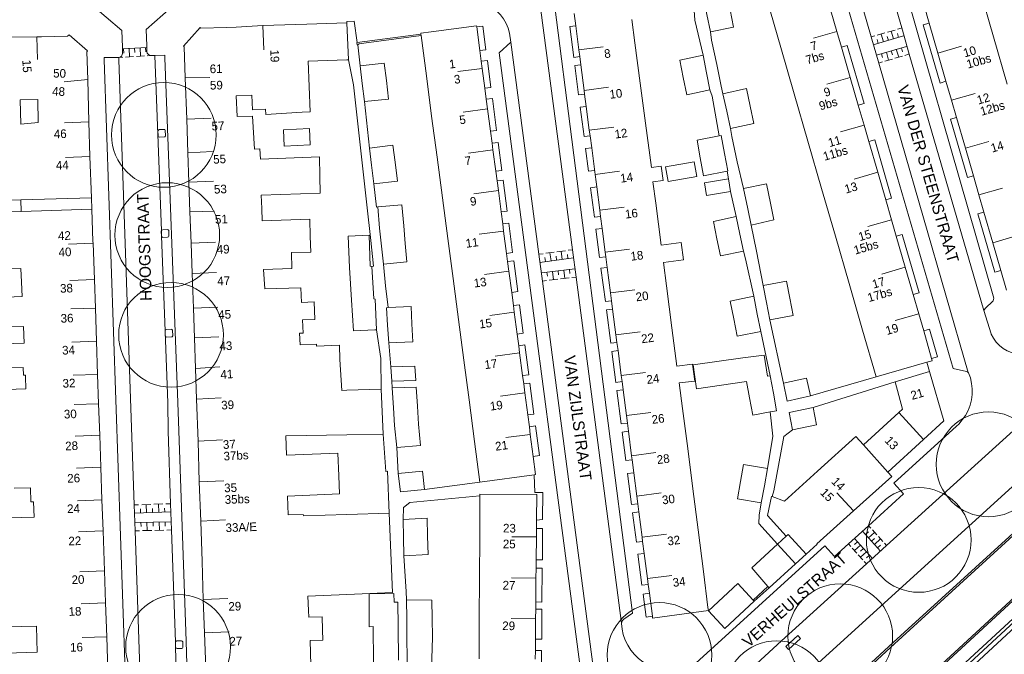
# Model space of a CAD drawing. Header units: metres. Extents: x 134994 to 136506, y 457393 to 459006.
# Tile 55 of 171: x 135960 to 136080, y 457523 to 457601. Entities that reach past the tile are written whole.
import ezdxf
from ezdxf.enums import TextEntityAlignment as Align

# ---------------------------------------------------------------- set-up
doc = ezdxf.new("R2010")
doc.units = ezdxf.units.M
for name, color, linetype, lineweight in [('B-WE-GR-BOOM-S', 250, 'Continuous', 13), ('B-WE-GW_TALUDLIJNEN', 251, 'Continuous', 5), ('B-WE-KG_BEBOUWING', 251, 'Continuous', 20), ('B-WE-KG_BEBOUWING TUSSENMUUR', 251, 'Continuous', 5), ('B-WE-KG_HUISNR', 251, 'Continuous', 5), ('B-WE-KG_ONDERGROND_REST', 251, 'Continuous', 5), ('B-WE-KG_STRAATNAAM', 251, 'Continuous', 5)]:
    doc.layers.add(name, color=color, linetype=linetype, lineweight=lineweight)
doc.styles.add('Styledgn000', font='dgn000.shx')

# ---------------------------------------------------------------- blocks, each defined once
blk = doc.blocks.new('SGR-BOOM_02')
blk.add_circle((0, 0), 6.4)

msp = doc.modelspace()

# ---------------------------------------------------------------- linework, layer by layer
at = {"layer": 'B-WE-GW_TALUDLIJNEN', "flags": 128}
for points in [[(136138.56, 457590.37), (136138.31, 457588.91), (136138.29, 457588.13), (136138.2, 457586.87), (136138.03, 457585.61), (136137.78, 457584.37), (136137.45, 457583.14), (136137.04, 457581.94), (136136.56, 457580.77), (136136.01, 457579.63), (136135.38, 457578.52), (136134.69, 457577.46), (136133.93, 457576.45), (136133.11, 457575.48), (136049.78, 457498.58), (136039.98, 457488.88)], [(136036.45, 457499.31), (136038.87, 457504.79), (136039.74, 457506.1), (136113.16, 457572.82)]]:
    msp.add_lwpolyline(points, dxfattribs=at)
at = {"layer": 'B-WE-KG_BEBOUWING', "flags": 128}
for points in [[(136077.38, 457604.7), (136079.06, 457598.88), (136080.71, 457593.1)], [(136051.34, 457603.53), (136053.07, 457597.57), (136054.69, 457591.94), (136056.37, 457586.12), (136058.04, 457580.36), (136059.72, 457574.54), (136061.4, 457568.73), (136063.04, 457563.05), (136064.7, 457557.33), (136070.91, 457559.11), (136071.57, 457559.3), (136071.49, 457559.58), (136070.52, 457562.94), (136069.91, 457565.04), (136069.23, 457567.39), (136068.26, 457570.72), (136067.16, 457574.52), (136066.58, 457576.52), (136065.88, 457578.97), (136064.9, 457582.34), (136063.81, 457586.09), (136063.22, 457588.11), (136062.52, 457590.52), (136061.54, 457593.92), (136060.46, 457597.64), (136059.91, 457599.55), (136059.17, 457602.08)], [(136080.63, 457567.93), (136079.93, 457570.34), (136078.95, 457573.71), (136077.87, 457577.45), (136077.26, 457579.56), (136076.59, 457581.89), (136075.61, 457585.27), (136074.53, 457589.02), (136073.91, 457591.15), (136073.24, 457593.45), (136072.24, 457596.9), (136071.18, 457600.57), (136070.56, 457602.73)], [(136030.35, 457582.07), (136029.93, 457585.32), (136029.73, 457586.79), (136029.64, 457587.48), (136029.27, 457590.39), (136029.07, 457591.88), (136029.02, 457592.34), (136028.61, 457595.47), (136028.48, 457596.47), (136028.37, 457597.31), (136027.99, 457600.24), (136027.8, 457601.72)], [(135995.6, 457522.08), (135995.51, 457525.1), (135997.07, 457525.15), (135997.03, 457526.4), (135996.99, 457528), (135995.35, 457527.96), (135995.33, 457528.79), (135995.24, 457530.52), (136000, 457530.72), (136005.57, 457530.96), (136005.37, 457535.83), (136005.18, 457540.66), (136000, 457540.51), (135994.7, 457540.33), (135994.68, 457540.52), (135992.84, 457540.48), (135992.75, 457542.76), (135999.11, 457543.03), (135999.02, 457545.22), (135998.91, 457548.02), (135992.63, 457547.78), (135992.55, 457550.13), (136000, 457550.26), (136004.44, 457550.34), (136004.19, 457555.84), (136000, 457555.7), (135999.37, 457555.68), (135999.16, 457559.46), (135999.09, 457561.21), (135996.29, 457561.1), (135996.29, 457561.33), (135994.28, 457561.26), (135994.23, 457562.66), (135994.65, 457562.68), (135994.58, 457564.3), (135996.08, 457564.36), (135996, 457566.5), (135994.46, 457566.41), (135994.38, 457568.23), (135989.96, 457568.07), (135989.83, 457570.45), (135993.29, 457570.58), (135993.24, 457572.52), (135995.58, 457572.58), (135995.53, 457574.49), (135995.47, 457576.6), (135989.65, 457576.41), (135989.59, 457577.9), (135989.53, 457579.52), (135996.73, 457579.78), (135996.69, 457581.86), (135996.65, 457584.21), (135989.43, 457583.94), (135989.38, 457585.18), (135988.72, 457585.14), (135988.48, 457589.18), (135986.58, 457589.13), (135986.48, 457591.68), (135988.38, 457591.76), (135988.45, 457589.98), (135990.07, 457590.06), (135990.1, 457589.41), (135994.53, 457589.67), (135995.53, 457589.71), (135995.27, 457595.93), (136000, 457596.08), (136000.2, 457596.09), (136000.02, 457600.6), (136000, 457600.6), (135995.09, 457600.45), (135989.72, 457600.28), (135986.49, 457600.08), (135985.27, 457600.04), (135982.16, 457599.94), (135982.08, 457600.01), (135980.03, 457597.75), (135980.12, 457597.68), (135980.25, 457593.87), (135980.43, 457588.81), (135980.57, 457584.69), (135980.7, 457581.12), (135980.82, 457577.48), (135980.96, 457573.68), (135981.09, 457569.97), (135981.24, 457565.72), (135981.36, 457562.09), (135981.5, 457558.37), (135981.63, 457554.59), (135981.81, 457549.47), (135981.96, 457544.52), (135982.15, 457539.69), (135982.31, 457534.76), (135982.45, 457530.12), (135982.6, 457526.05), (135982.76, 457521.68)], [(136034.85, 457601), (136035.22, 457598.17), (136035.87, 457593.21), (136036.51, 457588.35), (136037.23, 457582.93), (136038.41, 457583.1), (136038.66, 457581.31), (136037.42, 457581.16), (136037.76, 457578.56), (136038.42, 457573.42), (136040.87, 457573.74), (136041.14, 457571.64), (136038.7, 457571.32), (136039.07, 457568.46), (136039.73, 457563.33), (136040.34, 457558.64), (136042.24, 457558.89), (136042.53, 457556.82), (136040.64, 457556.59), (136041.04, 457553.48), (136041.67, 457548.57), (136042.3, 457543.64), (136042.94, 457538.62), (136043.59, 457533.56), (136044.15, 457529.13), (136044.2, 457528.77), (136037.37, 457527.86), (136037.35, 457528.08), (136036.98, 457530.88), (136036.84, 457531.97), (136036.75, 457532.69), (136036.35, 457535.75), (136036.16, 457537.23), (136036.1, 457537.75), (136035.7, 457540.83), (136035.57, 457541.83), (136035.45, 457542.77), (136035.08, 457545.6), (136034.87, 457547.21), (136034.81, 457547.7), (136034.42, 457550.68), (136034.29, 457551.69), (136034.17, 457552.61), (136033.77, 457555.76), (136033.64, 457556.76), (136033.54, 457557.49), (136033.15, 457560.54), (136033.02, 457561.54), (136032.9, 457562.47), (136032.49, 457565.61), (136032.36, 457566.63), (136032.23, 457567.59), (136031.83, 457570.7), (136031.66, 457571.99), (136031.58, 457572.55), (136031.2, 457575.47), (136031.02, 457576.94), (136030.92, 457577.69), (136030.55, 457580.55), (136030.47, 457581.15), (136030.35, 457582.07), (136030.47, 457581.15)], [(135958.02, 457598.84), (135962.12, 457598.89), (135962.69, 457598.89), (135965.86, 457598.97), (135966.04, 457599.12), (135968.29, 457597.16), (135968.22, 457597.05), (135968.32, 457593.69), (135968.48, 457588.5), (135968.6, 457584.27), (135968.77, 457579.22), (135960.16, 457578.96), (135954.99, 457578.8)], [(135992.25, 457587.53), (135992.34, 457585.53), (135995.52, 457585.69), (135995.42, 457587.68), (135992.25, 457587.53)], [(136042.77, 457581.83), (136039.27, 457581.2), (136038.94, 457583), (136042.45, 457583.63), (136042.77, 457581.83)], [(135956.48, 457577.51), (135960.17, 457577.55), (135960.16, 457578.96)], [(135968.77, 457579.22), (135968.83, 457577.84), (135968.97, 457573.88), (135968.98, 457573.67), (135969.14, 457569.22), (135969.26, 457565.74), (135969.4, 457561.7), (135969.54, 457557.64), (135969.66, 457554.05), (135969.8, 457550.2), (135969.93, 457546.28), (135970.07, 457542.32), (135970.2, 457538.51), (135970.38, 457533.63), (135970.51, 457529.72), (135970.66, 457525.58), (135970.8, 457521.44)], [(135957.29, 457567.04), (135960.31, 457567.15), (135960.23, 457568.91), (135960.16, 457570.58), (135954.99, 457570.48)], [(135955.17, 457561.27), (135960.56, 457561.46), (135960.49, 457563.48), (135957.43, 457563.39)], [(135953.71, 457555.62), (135960.77, 457555.87), (135960.73, 457557.34), (135960.72, 457557.55), (135960.46, 457557.55), (135960.44, 457558.47), (135955.3, 457558.35)], [(135955.74, 457540.03), (135961.77, 457540.2), (135961.71, 457542.07), (135961.38, 457542.06), (135961.32, 457543.79), (135959.34, 457543.73)], [(136056.14, 457535.66), (136053.95, 457538.06), (136053.72, 457537.85)], [(136003.25, 457522.52), (136003.2, 457526.81), (136002.75, 457526.8), (136002.72, 457530.82), (136005.76, 457530.84), (136005.77, 457529.8), (136006.23, 457529.8), (136006.26, 457526.84), (136006.3, 457522.7)], [(135955.74, 457523.48), (135962.16, 457523.7), (135962.12, 457525.23), (135962.07, 457526.87), (135956.46, 457526.73)]]:
    msp.add_lwpolyline(points, dxfattribs=at)
for points in [[(136044.02, 457601.6), (136044.46, 457599.5), (136047.28, 457600.07), (136046.84, 457602.19), (136046.4, 457604.3), (136043.58, 457603.69)], [(136016.27, 457597.2), (136016.44, 457595.91), (136016.56, 457595.02), (136016.87, 457592.61), (136017.05, 457591.26), (136017.21, 457590.08), (136017.57, 457587.35), (136017.76, 457585.88), (136017.86, 457585.07), (136018.21, 457582.46), (136018.36, 457581.28), (136018.52, 457580.1), (136018.86, 457577.5), (136019.05, 457576.03), (136019.17, 457575.14), (136019.53, 457572.42), (136019.66, 457571.42), (136019.81, 457570.24), (136020.15, 457567.65), (136020.36, 457566.04), (136020.47, 457565.23), (136020.82, 457562.56), (136021.01, 457561.14), (136021.12, 457560.27), (136021.49, 457557.48), (136021.62, 457556.47), (136021.77, 457555.36), (136022.12, 457552.69), (136022.31, 457551.24), (136022.43, 457550.3), (136022.78, 457547.61), (136023.07, 457545.38), (136022.88, 457545.35), (136016.26, 457544.47), (136015.61, 457549.42), (136014.94, 457554.51), (136014.3, 457559.38), (136013.65, 457564.34), (136012.99, 457569.35), (136012.34, 457574.26), (136011.69, 457579.21), (136011.03, 457584.18), (136010.37, 457589.19), (136009.72, 457594.13), (136009.08, 457599.03), (136009.05, 457599.23), (136009.04, 457599.34), (136010.32, 457599.5), (136015.87, 457600.22), (136015.89, 457600.09)], [(136041.13, 457593.92), (136041.55, 457591.81), (136044.39, 457592.39), (136043.97, 457594.49), (136043.54, 457596.63), (136040.71, 457596.03)], [(136001.89, 457593.17), (136002.15, 457590.98), (136005.1, 457591.28), (136004.83, 457593.53), (136004.57, 457595.66), (136001.62, 457595.36)], [(136049.31, 457590.41), (136048.84, 457592.56), (136045.98, 457591.92), (136046.44, 457589.8), (136046.89, 457587.67), (136049.77, 457588.29)], [(135962.26, 457588.41), (135960.14, 457588.22), (135960.07, 457591.19), (135962.21, 457591.22)], [(136043.21, 457584.08), (136043.62, 457581.91), (136046.48, 457582.47), (136046.58, 457582.49), (136046.17, 457584.63), (136045.76, 457586.83), (136045.52, 457586.78), (136042.81, 457586.24)], [(136003.3, 457580.91), (136006.18, 457581.26), (136005.89, 457583.55), (136005.63, 457585.64), (136002.76, 457585.3), (136003.02, 457583.2)], [(136046.91, 457580), (136046.64, 457581.52), (136043.72, 457581.03), (136043.98, 457579.5)], [(136049.42, 457575.85), (136052.19, 457576.52), (136051.78, 457578.54), (136051.29, 457580.93), (136048.5, 457580.36), (136049, 457577.88)], [(136004.24, 457573.32), (136004.01, 457575.51), (136003.77, 457578.1), (136006.72, 457578.37), (136006.96, 457575.78), (136007.15, 457573.62), (136007.35, 457571.39), (136004.47, 457571.12)], [(136045.25, 457574.21), (136045.68, 457572.11), (136048.47, 457572.71), (136048.04, 457574.79), (136047.61, 457576.91), (136044.82, 457576.32)], [(136002.75, 457574.65), (136002.87, 457570.85), (136003.05, 457570.83), (136003.31, 457566.85), (136003.48, 457566.84), (136003.61, 457563.08), (136003.43, 457563.06), (136000.83, 457562.96), (136000.58, 457566.72), (136000.33, 457570.7), (136000.15, 457574.53)], [(136054.15, 457566.94), (136053.76, 457569.01), (136050.9, 457568.49), (136051.3, 457566.4), (136051.69, 457564.31), (136054.55, 457564.83)], [(136047.29, 457564.44), (136047.71, 457562.29), (136050.6, 457562.87), (136050.18, 457565.01), (136049.75, 457567.18), (136046.87, 457566.6)], [(136004.99, 457563.65), (136005.12, 457561.51), (136008.08, 457561.61), (136007.96, 457563.83), (136007.85, 457565.92), (136005.05, 457565.79), (136004.85, 457565.78)], [(136049.22, 457554.78), (136048.85, 457556.77), (136042.75, 457555.88), (136042.32, 457558.79), (136048.42, 457559.67), (136051.02, 457560), (136051.43, 457557.41), (136051.73, 457557.47), (136052.14, 457555.34), (136052.54, 457553.2), (136051.73, 457553.05), (136049.62, 457552.66)], [(136005.5, 457556.8), (136008.42, 457556.89), (136008.31, 457558.63), (136005.39, 457558.54)], [(136054.84, 457534.48), (136056.14, 457535.66), (136057.49, 457536.89), (136057.46, 457536.92), (136061.93, 457540.94), (136066.62, 457545.17), (136066.14, 457545.69), (136070.49, 457549.68), (136072.98, 457551.96), (136071.24, 457557.98), (136067.01, 457556.72), (136067.92, 457553.39), (136067.49, 457552.99), (136063.16, 457549.03), (136062.24, 457550.03), (136057.54, 457545.79), (136053.49, 457542.14), (136052, 457542.7), (136051.91, 457542.73), (136051.43, 457540.38), (136053.72, 457537.85), (136052.65, 457536.87), (136049.52, 457534), (136051.48, 457531.71), (136051.62, 457531.55)], [(136053.39, 457556.56), (136056.21, 457557.17), (136056.67, 457555.01), (136053.82, 457554.38)], [(136008.48, 457556.08), (136005.55, 457555.98), (136005.7, 457553.56), (136005.83, 457551.4), (136006.12, 457548.71), (136009.02, 457548.95), (136008.78, 457551.56), (136008.63, 457553.77)], [(136054.46, 457550.87), (136057.43, 457551.47), (136056.99, 457553.57), (136054.07, 457552.97)], [(136006.28, 457545.52), (136009.26, 457545.82), (136009.51, 457543.56), (136006.54, 457543.27)], [(136048.12, 457544.53), (136047.76, 457542.43), (136050.66, 457541.92), (136051.04, 457544.02), (136051.41, 457546.13), (136048.49, 457546.62)], [(136006.98, 457535.47), (136009.94, 457535.64), (136009.88, 457537.85), (136009.83, 457540.07), (136006.89, 457539.92), (136006.94, 457537.68)], [(136049.66, 457530.06), (136049.79, 457529.92), (136046.21, 457526.58), (136044.21, 457528.72), (136047.8, 457532.06)], [(136007.32, 457527.76), (136007.29, 457530.07), (136010.41, 457530.06), (136010.43, 457527.8), (136010.46, 457525.52), (136010.4, 457522.88), (136010.33, 457520.14), (136010.21, 457517.79), (136009.95, 457512.61), (136007.06, 457512.75), (136007.28, 457517.87), (136007.39, 457520.27), (136007.37, 457522.86), (136007.35, 457525.46)]]:
    msp.add_lwpolyline(points, close=True, dxfattribs=at)
at = {"layer": 'B-WE-KG_BEBOUWING'}
for points in [[(135960.17, 457577.55), (135968.83, 457577.84)], [(136023.04, 457522.82), (136023.05, 457523.91), (136023.06, 457525.26), (136023.08, 457527.78), (136023.09, 457528.95), (136023.1, 457529.82), (136023.12, 457532.74), (136023.14, 457533.95), (136023.14, 457534.99), (136023.17, 457537.78), (136023.17, 457538.81), (136023.18, 457539.83), (136023.21, 457542.96), (136016.27, 457543.01), (136016.27, 457542.8), (136016.24, 457537.83), (136016.21, 457532.78), (136016.19, 457527.82), (136016.16, 457522.86)], [(136054.84, 457534.48), (136052.65, 457536.87)]]:
    msp.add_lwpolyline(points, dxfattribs=at)
at = {"layer": 'B-WE-KG_BEBOUWING TUSSENMUUR'}
for p, q in [((135989.72, 457600.28), (135989.85, 457597.29)), ((135962.12, 457598.9), (135962.17, 457596.13)), ((136059.91, 457599.55), (136057.03, 457598.72)), ((136028.37, 457597.31), (136031.35, 457597.68)), ((136072.24, 457596.9), (136075.13, 457597.74)), ((136016.56, 457595.02), (136013.58, 457594.63)), ((135980.25, 457593.87), (135983.25, 457593.93)), ((136061.54, 457593.92), (136058.66, 457593.09)), ((135968.32, 457593.69), (135965.45, 457593.39)), ((136029.01, 457592.34), (136031.99, 457592.72)), ((136073.91, 457591.15), (136076.79, 457591.98)), ((136017.21, 457590.08), (136014.23, 457589.69)), ((135968.47, 457588.5), (135965.47, 457588.38)), ((135980.43, 457588.81), (135983.43, 457588.93)), ((136029.64, 457587.48), (136032.62, 457587.86)), ((136063.22, 457588.11), (136060.34, 457587.28)), ((136075.61, 457585.27), (136078.49, 457586.1)), ((135968.6, 457584.27), (135965.6, 457584.15)), ((135980.58, 457584.69), (135983.57, 457584.86)), ((136017.86, 457585.07), (136014.89, 457584.68)), ((136030.35, 457582.07), (136033.32, 457582.45)), ((136064.9, 457582.34), (136062.01, 457581.51)), ((135980.7, 457581.12), (135983.7, 457581.24)), ((136018.52, 457580.1), (136015.54, 457579.71)), ((136077.26, 457579.56), (136080.15, 457580.39)), ((135980.82, 457577.48), (135983.82, 457577.6)), ((136030.92, 457577.69), (136033.89, 457578.07)), ((136066.58, 457576.52), (136063.7, 457575.69)), ((136019.17, 457575.14), (136016.19, 457574.76)), ((136078.96, 457573.71), (136081.84, 457574.55)), ((135968.98, 457573.67), (135965.98, 457573.55)), ((135980.96, 457573.68), (135983.95, 457573.79)), ((136031.58, 457572.55), (136034.56, 457572.93)), ((135981.09, 457569.97), (135984.08, 457570.09)), ((136019.81, 457570.24), (136016.84, 457569.85)), ((136068.26, 457570.72), (136065.38, 457569.89)), ((135969.14, 457569.22), (135966.14, 457569.1)), ((136032.23, 457567.59), (136035.21, 457567.97)), ((135969.26, 457565.74), (135966.26, 457565.63)), ((135981.23, 457565.72), (135984.23, 457565.84)), ((136020.47, 457565.23), (136017.5, 457564.84)), ((136069.91, 457565.04), (136067.03, 457564.21)), ((136032.9, 457562.47), (136035.87, 457562.84)), ((135969.4, 457561.7), (135966.4, 457561.59)), ((135981.36, 457562.09), (135984.36, 457562.21)), ((136021.12, 457560.27), (136018.15, 457559.88)), ((135981.49, 457558.37), (135984.48, 457558.57)), ((136033.54, 457557.49), (136036.52, 457557.87)), ((135969.54, 457557.64), (135966.54, 457557.53)), ((136021.77, 457555.36), (136018.79, 457554.97)), ((135981.63, 457554.59), (135984.62, 457554.77)), ((135969.66, 457554.05), (135966.67, 457553.94)), ((136034.17, 457552.61), (136037.15, 457552.98)), ((136070.49, 457549.68), (136067.49, 457552.99)), ((135969.8, 457550.2), (135966.8, 457550.09)), ((135981.81, 457549.47), (135984.8, 457549.64)), ((136022.43, 457550.3), (136019.45, 457549.92)), ((136034.81, 457547.7), (136037.79, 457548.08)), ((136066.14, 457545.69), (136063.14, 457549.01)), ((135969.93, 457546.28), (135966.94, 457546.17)), ((135981.96, 457544.52), (135984.98, 457544.63)), ((135970.07, 457542.32), (135967.07, 457542.2)), ((136035.45, 457542.77), (136038.42, 457543.14)), ((136061.93, 457540.94), (136059.91, 457543.16)), ((135982.15, 457539.69), (135985.16, 457539.84)), ((135970.2, 457538.51), (135967.21, 457538.4)), ((136023.17, 457537.78), (136020.17, 457537.8)), ((136036.1, 457537.75), (136039.07, 457538.12)), ((135970.36, 457533.63), (135967.37, 457533.51)), ((136023.13, 457532.74), (136020.13, 457532.76)), ((136036.75, 457532.69), (136039.73, 457533.07)), ((135982.45, 457530.12), (135985.45, 457530.23)), ((135970.51, 457529.72), (135967.51, 457529.61)), ((136023.09, 457527.78), (136020.09, 457527.8)), ((135970.66, 457525.58), (135967.66, 457525.46)), ((135982.6, 457526.05), (135985.6, 457526.17))]:
    msp.add_line(p, q, dxfattribs=at)
at = {"layer": 'B-WE-KG_ONDERGROND_REST'}
for p, q in [((136000.02, 457600.6), (136000.01, 457600.76)), ((136067.32, 457599.82), (136067.78, 457599.95)), ((136009.05, 457599.23), (136001.27, 457598.21)), ((136064.07, 457598.87), (136064.53, 457599.01)), ((136064.35, 457597.91), (136068.06, 457598.99)), ((136064.84, 457599.09), (136065.77, 457599.36)), ((136065.59, 457598.27), (136065.31, 457599.23)), ((136066.2, 457598.45), (136066.07, 457598.93)), ((136066.08, 457599.46), (136067.01, 457599.72)), ((136066.82, 457598.63), (136066.54, 457599.59)), ((136067.44, 457598.81), (136067.3, 457599.29)), ((135975.54, 457597.58), (135972.57, 457597.4)), ((135973.38, 457597.45), (135973.44, 457596.45)), ((135974.05, 457597.49), (135974.08, 457596.99)), ((135974.72, 457597.53), (135974.78, 457596.53)), ((135975.38, 457597.57), (135975.42, 457597.07)), ((136001.62, 457595.36), (136001.33, 457597.92)), ((136068.4, 457597.72), (136064.73, 457596.64)), ((136064.97, 457598.09), (136064.83, 457598.57)), ((136067.79, 457597.54), (136067.93, 457597.06)), ((135972.61, 457596.4), (135972.11, 457596.36)), ((135972.71, 457597.4), (135972.74, 457596.91)), ((135973.94, 457596.48), (135972.94, 457596.42)), ((135975.28, 457596.56), (135974.28, 457596.5)), ((135976.11, 457596.61), (135975.61, 457596.58)), ((135977.33, 457575.16), (135976.52, 457596.62)), ((135979.33, 457554.2), (135977.75, 457596.33)), ((136065.34, 457596.82), (136065.48, 457596.34)), ((136065.95, 457597), (136066.23, 457596.04)), ((136066.56, 457597.18), (136066.7, 457596.7)), ((136067.92, 457596.53), (136067, 457596.27)), ((136067.17, 457597.36), (136067.46, 457596.4)), ((136068.68, 457596.76), (136068.22, 457596.62)), ((136000.81, 457593.03), (136000.2, 457596.09)), ((136065.47, 457595.82), (136065.01, 457595.68)), ((136066.69, 457596.17), (136065.77, 457595.91)), ((136000.81, 457593.03), (136002.44, 457578.35)), ((136002.76, 457585.3), (136002.15, 457590.98)), ((136046.64, 457581.52), (136046.48, 457582.47)), ((136047.61, 457576.91), (136046.91, 457580)), ((136002.44, 457578.35), (136002.92, 457574)), ((135977.35, 457574.51), (135977.33, 457575.16)), ((135977.79, 457562.96), (135977.35, 457574.51)), ((136023.46, 457572.31), (136023.98, 457572.38)), ((136024.32, 457572.43), (136025.35, 457572.57)), ((136024.97, 457571.51), (136024.83, 457572.5)), ((136025.69, 457572.61), (136026.72, 457572.75)), ((136026.34, 457571.69), (136026.2, 457572.68)), ((136027.02, 457571.78), (136026.96, 457572.28)), ((136027.06, 457572.8), (136027.58, 457572.87)), ((136050.06, 457572.7), (136050.9, 457568.49)), ((136023.6, 457571.32), (136027.71, 457571.88)), ((136024.28, 457571.41), (136024.22, 457571.91)), ((136025.65, 457571.6), (136025.59, 457572.09)), ((136027.89, 457570.53), (136023.78, 457570.04)), ((136024.46, 457570.12), (136024.52, 457569.62)), ((136025.15, 457570.2), (136025.27, 457569.2)), ((136025.83, 457570.28), (136025.89, 457569.78)), ((136026.52, 457570.37), (136026.64, 457569.36)), ((136027.21, 457570.45), (136027.27, 457569.95)), ((136024.41, 457569.09), (136023.9, 457569.03)), ((136025.78, 457569.26), (136024.75, 457569.14)), ((136027.16, 457569.42), (136026.13, 457569.3)), ((136028.02, 457569.53), (136027.5, 457569.46)), ((136051.69, 457564.31), (136053.39, 457556.56)), ((135977.79, 457562.93), (135977.79, 457562.96)), ((135977.79, 457562.93), (135977.79, 457562.96)), ((136050.6, 457562.87), (136051.73, 457557.47)), ((136005.12, 457561.51), (136005.39, 457558.54)), ((136056.67, 457555.01), (136064.7, 457557.33)), ((136056.99, 457553.57), (136067.01, 457556.72)), ((135979.33, 457554.2), (135979.45, 457550.75)), ((136006.12, 457548.71), (136006.28, 457545.52)), ((136009.51, 457543.56), (136016.26, 457544.47)), ((135974, 457541.68), (135974.55, 457541.7)), ((135974.77, 457540.71), (135974.76, 457541.21)), ((135974.93, 457541.71), (135976.04, 457541.75)), ((135975.52, 457540.73), (135975.48, 457541.73)), ((135976.26, 457540.75), (135976.24, 457541.25)), ((135976.41, 457541.76), (135977.52, 457541.8)), ((135977, 457540.78), (135976.96, 457541.78)), ((135977.74, 457540.8), (135977.72, 457541.3)), ((135977.89, 457541.81), (135978.45, 457541.83)), ((135974.03, 457540.68), (135978.48, 457540.83)), ((135978.54, 457539.62), (135974.09, 457539.52)), ((135974.67, 457538.53), (135974.11, 457538.52)), ((135974.83, 457539.53), (135974.84, 457539.03)), ((135976.15, 457538.56), (135975.04, 457538.54)), ((135975.57, 457539.55), (135975.59, 457538.55)), ((135976.31, 457539.57), (135976.32, 457539.07)), ((135977.63, 457538.59), (135976.52, 457538.57)), ((135977.05, 457539.58), (135977.08, 457538.58)), ((135977.8, 457539.6), (135977.81, 457539.1)), ((135978.56, 457538.62), (135978.01, 457538.6)), ((136063.04, 457538.47), (136065.25, 457536.04)), ((136063.79, 457539.14), (136064.06, 457538.84)), ((136064.24, 457538.64), (136064.8, 457538.03)), ((136064.26, 457535.15), (136062.05, 457537.58)), ((136063.41, 457538.07), (136063.78, 457538.4)), ((136063.78, 457537.66), (136064.52, 457538.33)), ((136064.15, 457537.26), (136064.52, 457537.59)), ((136064.51, 457536.85), (136065.25, 457537.52)), ((136064.98, 457537.83), (136065.53, 457537.22)), ((136061.59, 457536.6), (136061.31, 457536.91)), ((136062.33, 457535.79), (136061.77, 457536.4)), ((136062.42, 457537.17), (136062.05, 457536.84)), ((136062.79, 457536.77), (136062.05, 457536.1)), ((136063.16, 457536.36), (136062.79, 457536.03)), ((136064.88, 457536.45), (136065.25, 457536.78)), ((136065.71, 457537.02), (136065.99, 457536.71)), ((136063.06, 457534.98), (136062.51, 457535.59)), ((136063.52, 457535.96), (136062.79, 457535.29)), ((136063.89, 457535.56), (136063.52, 457535.22)), ((136063.52, 457534.48), (136063.25, 457534.78)), ((135979.05, 457524.9), (135979.06, 457524.38)), ((135979.07, 457524.27), (135979.06, 457524.38)), ((135979.07, 457524.27), (135979.06, 457524.38))]:
    msp.add_line(p, q, dxfattribs=at)
at = {"layer": 'B-WE-KG_ONDERGROND_REST', "flags": 128}
for points in [[(136075.97, 457557.86), (136075.87, 457557.93), (136075.73, 457557.98), (136074.1, 457558.35), (136058.13, 457613.15), (136059.37, 457614.45), (136059.47, 457614.61), (136059.49, 457614.79)], [(136064.1, 457598.88), (136059.52, 457614.68)], [(136063.38, 457615.32), (136063.53, 457615.2), (136063.7, 457615.11), (136065.11, 457614.79), (136065.27, 457614.73), (136065.4, 457614.61), (136065.45, 457614.49), (136079.08, 457566.93), (136079.07, 457566.77), (136079, 457566.63), (136078.02, 457565.69), (136077.93, 457565.57), (136077.86, 457565.43)], [(136063.38, 457615.32), (136067.83, 457599.97)], [(136022.87, 457608.68), (136022.98, 457608.49), (136023.13, 457608.33), (136024.77, 457607.7), (136034.93, 457528.47), (136033.86, 457527.72), (136033.7, 457527.56), (136033.6, 457527.36), (136033.57, 457527.23)], [(136027.58, 457572.87), (136022.87, 457608.68)], [(135972.57, 457597.61), (135972.51, 457599.67), (135968.66, 457602.92), (135965.87, 457602.81)], [(135975.54, 457597.77), (135975.48, 457599.8), (135979.53, 457603.36), (135981.06, 457603.37)], [(136000, 457602.68), (136014.39, 457603.33), (136014.84, 457603.35), (136015.48, 457603.33), (136016.11, 457603.22), (136016.71, 457603.03), (136017.3, 457602.77), (136017.84, 457602.44), (136018.34, 457602.04), (136018.78, 457601.59), (136019.16, 457601.08), (136019.48, 457600.53), (136019.73, 457599.94), (136019.89, 457599.33), (136020.05, 457598.22)], [(136043.54, 457596.63), (136042.56, 457600.94), (136042.46, 457602.1)], [(136001.27, 457598.21), (136000.91, 457600.81), (136000.01, 457600.76)], [(136016.27, 457597.2), (136017.01, 457597.29), (136016.64, 457600.18), (136015.89, 457600.09)], [(136028.48, 457596.47), (136027.73, 457596.38), (136027.24, 457600.15), (136027.99, 457600.24)], [(136128.65, 457600.79), (136128.9, 457599.99), (136129.34, 457598.38), (136129.71, 457596.74), (136130, 457595.09), (136130.21, 457593.42), (136130.33, 457591.75), (136130.38, 457590.08), (136130.35, 457588.4), (136130.24, 457586.73), (136130.03, 457586.11), (136129.52, 457584.82), (136128.94, 457583.55), (136128.28, 457582.32), (136127.56, 457581.13), (136126.77, 457579.98), (136125.91, 457578.89), (136125, 457577.84), (136124.02, 457576.84), (136122.99, 457575.91), (136121.9, 457575.03), (136109, 457563.07), (136066.93, 457524.71), (136036.92, 457497)], [(136067.83, 457599.97), (136068.76, 457596.78)], [(136073.24, 457593.45), (136072.52, 457593.24), (136070.46, 457600.36), (136071.18, 457600.57)], [(136009.08, 457599.03), (136001.46, 457598.03), (136001.47, 457597.94), (136001.33, 457597.92)], [(136045.98, 457591.92), (136045.76, 457592.84), (136045.22, 457595.49), (136044.58, 457598.48), (136044.46, 457599.5)], [(136065.02, 457595.68), (136064.1, 457598.88)], [(135972.11, 457596.36), (135972.3, 457596.41), (135972.45, 457596.53), (135972.54, 457596.69), (135972.56, 457596.89), (135972.56, 457596.93), (135972.57, 457597.61)], [(135975.54, 457597.77), (135975.55, 457597.08), (135975.61, 457596.88), (135975.75, 457596.72), (135975.93, 457596.63), (135976.11, 457596.61)], [(136001.33, 457597.92), (136001.27, 457597.91), (136001.23, 457598.21), (136001.27, 457598.21)], [(136020.05, 457598.22), (136018.63, 457596.95), (136030.3, 457508.3)], [(136020.05, 457598.22), (136023.46, 457572.31)], [(136062.52, 457590.52), (136063.25, 457590.73), (136061.18, 457597.84), (136060.46, 457597.64)], [(135970.32, 457596.06), (135970.34, 457596.34), (135972.11, 457596.36)], [(135974, 457541.68), (135972.12, 457596.08), (135972.11, 457596.36)], [(135976.11, 457596.61), (135976.52, 457596.62)], [(135977.75, 457596.33), (135977.76, 457596.66), (135976.52, 457596.62)], [(136068.76, 457596.78), (136077.86, 457565.43)], [(135970.32, 457596.06), (135973.76, 457496.34), (135973.84, 457491.51), (135973.65, 457483.95), (135973.43, 457482.83), (135973.13, 457481.73), (135972.75, 457480.65), (135972.4, 457479.83), (135971.45, 457478.12), (135970.42, 457476.43), (135969.99, 457475.89)], [(136016.87, 457592.61), (136017.62, 457592.71), (136017.18, 457596.01), (136016.44, 457595.91)], [(136029.07, 457591.88), (136028.33, 457591.79), (136027.86, 457595.38), (136028.61, 457595.47)], [(136075.97, 457557.86), (136065.02, 457595.68)], [(136045.52, 457586.78), (136044.67, 457591.62), (136044.39, 457592.39)], [(136017.57, 457587.35), (136018.3, 457587.44), (136017.79, 457591.36), (136017.05, 457591.26)], [(136029.73, 457586.79), (136029, 457586.7), (136028.53, 457590.29), (136029.27, 457590.39)], [(136037.81, 457490.03), (136129.08, 457574.17), (136130.04, 457575.03), (136130.95, 457575.95), (136131.81, 457576.93), (136132.6, 457577.96), (136133.32, 457579.03), (136133.98, 457580.14), (136134.57, 457581.3), (136135.08, 457582.49), (136135.52, 457583.7), (136135.89, 457584.95), (136136.17, 457586.21), (136136.38, 457587.49), (136136.51, 457588.78), (136136.56, 457590.07), (136136.56, 457590.55)], [(136037.84, 457489.79), (136129.22, 457574.03), (136130.19, 457574.89), (136131.1, 457575.81), (136131.95, 457576.78), (136132.74, 457577.81), (136133.47, 457578.88), (136134.12, 457579.99), (136134.71, 457581.14), (136135.23, 457582.33), (136135.67, 457583.55), (136136.04, 457584.79), (136136.33, 457586.05), (136136.54, 457587.33), (136136.67, 457588.61), (136136.72, 457589.91), (136136.71, 457590.53)], [(136039.98, 457488.88), (136114.51, 457557.86), (136134.24, 457575.75), (136135.96, 457577.45), (136137.06, 457579.62), (136137.76, 457581.92), (136138.36, 457584.26), (136138.74, 457586.64), (136138.86, 457589.03), (136138.78, 457590.35), (136138.56, 457590.37)], [(136076.59, 457581.89), (136075.87, 457581.68), (136073.81, 457588.81), (136074.53, 457589.02)], [(135976.91, 457587.39), (135976.96, 457587.5), (135977.07, 457587.56), (135977.64, 457587.58), (135977.74, 457587.55), (135977.81, 457587.46), (135977.83, 457586.77), (135977.78, 457586.68), (135977.68, 457586.65), (135977.67, 457586.65), (135977.1, 457586.63), (135976.99, 457586.66), (135976.93, 457586.76), (135976.93, 457586.77), (135976.91, 457587.39)], [(136048.5, 457580.36), (136047.72, 457583.6), (136047.07, 457586.71), (136046.89, 457587.67)], [(136018.21, 457582.46), (136018.95, 457582.55), (136018.5, 457585.97), (136017.76, 457585.88)], [(136065.88, 457578.97), (136066.59, 457579.17), (136064.53, 457586.3), (136063.81, 457586.09)], [(136030.29, 457582.55), (136029.54, 457582.46), (136029.18, 457585.23), (136029.93, 457585.32)], [(136003.3, 457580.91), (136003.64, 457578.09), (136003.77, 457578.1)], [(136018.86, 457577.5), (136019.6, 457577.59), (136019.1, 457581.37), (136018.36, 457581.28)], [(136031.02, 457576.94), (136030.27, 457576.85), (136029.8, 457580.45), (136030.55, 457580.55)], [(136079.93, 457570.34), (136079.21, 457570.14), (136077.15, 457577.24), (136077.87, 457577.45)], [(136019.53, 457572.42), (136020.26, 457572.52), (136019.79, 457576.13), (136019.05, 457576.03)], [(136135.5, 457576.16), (136132.2, 457573.21), (136126.14, 457567.76), (136117.38, 457559.78), (136108.67, 457551.75), (136038.83, 457487.12), (136037.76, 457487.34)], [(136049.42, 457575.85), (136050.06, 457572.7)], [(135977.35, 457574.51), (135977.34, 457574.52), (135977.32, 457575.15), (135977.33, 457575.16)], [(135977.33, 457575.16), (135977.38, 457575.26), (135977.49, 457575.32), (135978.05, 457575.34), (135978.16, 457575.31), (135978.23, 457575.22), (135978.25, 457574.53), (135978.2, 457574.44), (135978.09, 457574.4), (135978.09, 457574.4), (135977.52, 457574.38), (135977.41, 457574.42), (135977.35, 457574.51)], [(136031.66, 457571.99), (136030.9, 457571.9), (136030.45, 457575.38), (136031.2, 457575.47)], [(136108.62, 457575.34), (136065.99, 457536.71)], [(136069.23, 457567.39), (136069.95, 457567.59), (136067.88, 457574.73), (136067.16, 457574.52)], [(136002.92, 457574), (136003.27, 457570.84), (136003.05, 457570.83)], [(136023.46, 457572.31), (136023.9, 457569.03)], [(136028.02, 457569.53), (136027.58, 457572.87)], [(136049.75, 457567.18), (136048.72, 457571.75), (136048.47, 457572.71)], [(136004.47, 457571.12), (136004.74, 457568.46), (136005.05, 457565.79)], [(136020.15, 457567.65), (136020.89, 457567.75), (136020.4, 457571.51), (136019.66, 457571.42)], [(136032.36, 457566.63), (136031.6, 457566.53), (136031.07, 457570.6), (136031.83, 457570.7)], [(136023.9, 457569.03), (136032.39, 457504.48)], [(136033.57, 457527.23), (136028.02, 457569.53)], [(136020.82, 457562.56), (136021.55, 457562.66), (136021.1, 457566.14), (136020.36, 457566.04)], [(136033.02, 457561.54), (136032.26, 457561.45), (136031.73, 457565.51), (136032.49, 457565.61)], [(136077.86, 457565.43), (136078.77, 457562.6), (136078.78, 457562.56), (136079.05, 457562.05), (136079.39, 457561.59), (136079.79, 457561.17), (136080.24, 457560.81), (136080.74, 457560.52), (136081.27, 457560.3), (136081.83, 457560.16), (136082.4, 457560.1), (136082.97, 457560.11), (136083.54, 457560.21), (136084.09, 457560.38), (136084.61, 457560.63), (136085.09, 457560.94), (136086.09, 457561.63), (136089.05, 457564.35)], [(135977.79, 457562.93), (135977.81, 457562.33), (135977.87, 457562.23), (135977.98, 457562.19), (135978.55, 457562.21), (135978.56, 457562.21), (135978.66, 457562.24), (135978.71, 457562.34), (135978.69, 457563.03), (135978.62, 457563.11), (135978.52, 457563.14), (135977.95, 457563.12), (135977.84, 457563.07), (135977.79, 457562.96)], [(135978.45, 457541.83), (135978.14, 457550.71), (135978.12, 457554.16), (135977.79, 457562.93)], [(136004.19, 457555.84), (136004.14, 457559.57), (136003.61, 457563.08)], [(136108.87, 457563.21), (136066.8, 457524.85), (136036.89, 457497.24)], [(136071.49, 457559.58), (136072.21, 457559.79), (136071.24, 457563.15), (136070.52, 457562.94)], [(136021.49, 457557.48), (136022.23, 457557.58), (136021.75, 457561.24), (136021.01, 457561.14)], [(136033.64, 457556.76), (136032.88, 457556.66), (136032.39, 457560.44), (136033.15, 457560.54)], [(136071.24, 457557.98), (136070.91, 457559.11)], [(136075.97, 457557.86), (136076, 457557.84), (136076.23, 457557.21), (136076.38, 457556.54), (136076.45, 457555.87), (136076.44, 457555.19), (136076.35, 457554.52), (136076.19, 457553.86), (136075.94, 457553.23), (136075.63, 457552.63), (136075.24, 457552.07), (136074.8, 457551.56), (136074.54, 457551.32), (136066.86, 457544.34), (136068.06, 457543.02), (136063.79, 457539.14)], [(136005.5, 457556.8), (136005.55, 457555.98)], [(136022.12, 457552.69), (136022.86, 457552.79), (136022.37, 457556.57), (136021.62, 457556.47)], [(136034.29, 457551.69), (136033.53, 457551.59), (136033.01, 457555.66), (136033.77, 457555.76)], [(136051.41, 457546.13), (136052.07, 457550.07), (136051.73, 457553.05)], [(135975.2, 457470.43), (135978.74, 457475.83), (135979.4, 457477.07), (135979.99, 457478.36), (135980.25, 457478.98), (135980.64, 457480.44), (135980.95, 457481.91), (135981.18, 457483.4), (135981.34, 457484.89), (135981.41, 457486.4), (135981.41, 457487.9), (135981.39, 457488.4), (135981.22, 457495.74), (135980.36, 457525.04), (135979.45, 457550.75)], [(136022.78, 457547.61), (136023.54, 457547.71), (136023.07, 457551.34), (136022.31, 457551.24)], [(136034.87, 457547.21), (136034.11, 457547.12), (136033.66, 457550.58), (136034.42, 457550.68)], [(136052, 457542.7), (136052.18, 457543.42), (136053.4, 457550.05), (136054.46, 457550.87)], [(136004.44, 457550.34), (136004.76, 457545.78), (136004.96, 457545.79), (136005.18, 457540.66)], [(136022.88, 457545.35), (136022.99, 457543.2), (136023.96, 457543.21), (136023.93, 457539.9), (136023.18, 457539.83)], [(136035.57, 457541.83), (136034.81, 457541.73), (136034.32, 457545.51), (136035.08, 457545.6)], [(136006.89, 457539.92), (136006.92, 457541.36), (136007.69, 457541.99), (136016.27, 457542.8)], [(135974.11, 457538.52), (135974, 457541.68)], [(135978.56, 457538.62), (135978.45, 457541.83)], [(136052.65, 457536.87), (136050.36, 457539.41), (136050.39, 457540.43), (136050.66, 457541.92)], [(136036.16, 457537.23), (136035.4, 457537.13), (136034.93, 457540.73), (136035.7, 457540.83)], [(135968.57, 457471.48), (135972.23, 457476.45), (135973.26, 457478.14), (135974.21, 457479.85), (135974.55, 457480.67), (135974.93, 457481.75), (135975.23, 457482.85), (135975.46, 457483.97), (135975.65, 457491.53), (135975.57, 457496.37), (135974.11, 457538.52)], [(135979.05, 457524.9), (135978.56, 457538.62)], [(136023.17, 457538.81), (136023.91, 457538.8), (136023.9, 457534.98), (136023.14, 457534.99)], [(136063.79, 457539.14), (136061.31, 457536.91)], [(136061.31, 457536.91), (136059.61, 457535.36), (136058.42, 457536.68), (136042.2, 457521.95), (136041.55, 457521.7), (136040.87, 457521.52), (136040.18, 457521.43), (136039.48, 457521.41), (136038.78, 457521.47), (136038.1, 457521.61), (136037.43, 457521.83), (136036.8, 457522.12), (136036.2, 457522.49), (136035.65, 457522.92), (136035.15, 457523.41), (136034.71, 457523.95), (136034.34, 457524.54), (136034.03, 457525.17), (136033.8, 457525.83), (136033.65, 457526.51), (136033.57, 457527.21), (136033.57, 457527.23)], [(136065.99, 457536.71), (136063.52, 457534.48)], [(136006.98, 457535.47), (136007.25, 457531.09), (136007.29, 457530.07)], [(136036.84, 457531.97), (136036.08, 457531.88), (136035.59, 457535.66), (136036.35, 457535.75)], [(136023.14, 457533.95), (136023.89, 457533.94), (136023.85, 457529.81), (136023.1, 457529.82)], [(136063.52, 457534.48), (136053.12, 457525.06), (136039.85, 457512.84)], [(136051.48, 457531.71), (136049.66, 457530.06)], [(136051.62, 457531.55), (136049.81, 457529.91), (136049.79, 457529.92)], [(136037.35, 457528.08), (136036.58, 457527.98), (136036.22, 457530.78), (136036.98, 457530.88)], [(136023.09, 457528.95), (136023.85, 457528.95), (136023.82, 457525.26), (136023.06, 457525.26)], [(136053.65, 457524.37), (136055.12, 457525.72), (136055.46, 457525.36), (136053.99, 457524), (136053.65, 457524.37)], [(135972.57, 457468.82), (135977.61, 457476.5), (135978.22, 457477.66), (135978.78, 457478.88), (135979, 457479.41), (135979.36, 457480.75), (135979.66, 457482.15), (135979.88, 457483.57), (135980.03, 457484.99), (135980.1, 457486.43), (135980.09, 457487.87), (135980.07, 457488.35), (135979.9, 457495.71), (135979.07, 457524.27)], [(135979.06, 457524.38), (135979.04, 457524.89), (135979.05, 457524.9)], [(135979.05, 457524.9), (135979.1, 457525), (135979.21, 457525.06), (135979.78, 457525.08), (135979.88, 457525.05), (135979.95, 457524.96), (135979.97, 457524.27), (135979.92, 457524.18), (135979.82, 457524.15), (135979.81, 457524.15), (135979.24, 457524.13), (135979.13, 457524.16), (135979.07, 457524.26), (135979.07, 457524.27)], [(136023.05, 457523.91), (136023.8, 457523.91), (136023.77, 457520.09), (136023.02, 457520.1)]]:
    msp.add_lwpolyline(points, dxfattribs=at)

# ---------------------------------------------------------------- block references
at = {"layer": 'B-WE-GR-BOOM-S'}
for p in [(135977.63, 457586.9), (135978.05, 457574.66), (135978.51, 457562.47), (136078.44, 457546.64), (136069.91, 457537.4), (136060.32, 457525.65), (135979.37, 457524.34), (136038.22, 457523.34), (136052.56, 457518.68)]:
    msp.add_blockref('SGR-BOOM_02', p, dxfattribs=at)

# ---------------------------------------------------------------- texts
at = {"layer": 'B-WE-KG_HUISNR', "style": 'Styledgn000'}
for s, height, rotation, p in [('7', 1.05, 16.1713, (136057.46, 457597.9)), ('7bs', 1.054, 16.1713, (136058.31, 457596.66)), ('1', 1.05, 7.4988, (136013.28, 457595.62)), ('50', 1.054, 358.568, (135965.67, 457594.41)), ('3', 1.05, 7.4988, (136013.88, 457593.76)), ('48', 1.054, 358.568, (135965.55, 457592.19)), ('9', 1.05, 16.1713, (136059.09, 457592.27)), ('9bs', 1.054, 16.1713, (136059.93, 457591.03)), ('5', 1.05, 7.4988, (136014.53, 457588.81)), ('46', 1.054, 1.7685, (135965.75, 457587.06)), ('11', 1.054, 16.1713, (136060.37, 457586.34)), ('7', 1.05, 7.4988, (136015.19, 457583.8)), ('11bs', 1.054, 16.1713, (136061.18, 457585.09)), ('44', 1.054, 1.7689, (135966, 457583.23)), ('13', 1.054, 16.1713, (136062.38, 457580.67)), ('9', 1.05, 7.4988, (136015.84, 457578.84)), ('42', 1.054, 2.0121, (135966.26, 457574.62)), ('15', 1.054, 16.1713, (136064.07, 457574.85)), ('11', 1.054, 7.4988, (136016.08, 457573.83)), ('15bs', 1.054, 16.1713, (136064.93, 457573.62)), ('40', 1.054, 2.0121, (135966.33, 457572.62)), ('38', 1.054, 2.0117, (135966.51, 457568.19)), ('13', 1.054, 7.4988, (136017.07, 457568.97)), ('17', 1.054, 16.1713, (136065.75, 457569.05)), ('17bs', 1.054, 16.1713, (136066.61, 457567.82)), ('36', 1.054, 2.0109, (135966.58, 457564.53)), ('15', 1.054, 7.4988, (136017.73, 457563.96)), ('19', 1.054, 16.1713, (136067.39, 457563.38)), ('34', 1.054, 2.0097, (135966.76, 457560.63)), ('17', 1.054, 7.4988, (136018.38, 457559)), ('32', 1.054, 2.0083, (135966.82, 457556.59)), ('21', 1.054, 16.1713, (136070.46, 457555.45)), ('19', 1.054, 7.4988, (136019.05, 457553.93)), ('30', 1.054, 2.0063, (135966.98, 457552.82)), ('28', 1.054, 2.0046, (135967.14, 457548.93)), ('21', 1.054, 7.4988, (136019.69, 457549.03)), ('13', 1.054, 312.4609, (136067.13, 457548.68)), ('26', 1.054, 2.0028, (135967.39, 457544.98)), ('14', 1.054, 314.5037, (136060.64, 457543.71)), ('15', 1.054, 314.4955, (136059.26, 457542.36)), ('24', 1.054, 2.0014, (135967.37, 457541.26)), ('23', 1.054, 359.5167, (136020.66, 457538.83)), ('22', 1.054, 2.0001, (135967.53, 457537.31)), ('25', 1.054, 359.5167, (136020.64, 457536.9)), ('20', 1.054, 1.999, (135967.92, 457532.58)), ('27', 1.054, 359.5167, (136020.61, 457531.86)), ('18', 1.054, 1.9878, (135967.55, 457528.7)), ('29', 1.054, 359.5167, (136020.57, 457526.9)), ('16', 1.054, 1.9989, (135967.74, 457524.32))]:
    msp.add_text(s, height=height, rotation=rotation, dxfattribs=at).set_placement(p, align=Align.MIDDLE_RIGHT)
for s, height, rotation, p in [('10', 1.054, 16.1603, (136075.38, 457596.87)), ('19', 1.054, 272.2249, (135991.16, 457597.33)), ('8', 1.05, 7.4061, (136031.46, 457596.8)), ('10bs', 1.054, 16.1603, (136075.78, 457595.5)), ('15', 1.054, 273.703, (135960.85, 457596.08)), ('61', 1.054, 0.8439, (135983.24, 457594.97)), ('59', 1.054, 0.8431, (135983.27, 457592.97)), ('10', 1.054, 7.4061, (136032.11, 457591.83)), ('12', 1.054, 16.1603, (136077.05, 457591.11)), ('12bs', 1.054, 16.1603, (136077.45, 457589.74)), ('57', 1.054, 1.9877, (135983.46, 457587.97)), ('12', 1.054, 7.4061, (136032.74, 457586.97)), ('14', 1.054, 16.1603, (136078.75, 457585.24)), ('55', 1.054, 2.9636, (135983.66, 457583.9)), ('14', 1.054, 7.4061, (136033.42, 457581.58)), ('53', 1.054, 1.9845, (135983.76, 457580.25)), ('51', 1.054, 1.9827, (135983.88, 457576.57)), ('16', 1.054, 7.4061, (136034.01, 457577.19)), ('49', 1.054, 1.9809, (135984.1, 457572.9)), ('18', 1.054, 7.4061, (136034.68, 457572.04)), ('47', 1.054, 1.9791, (135984.16, 457569.04)), ('20', 1.054, 7.4061, (136035.32, 457567.08)), ('45', 1.054, 1.9771, (135984.28, 457564.93)), ('22', 1.054, 7.4061, (136035.99, 457561.96)), ('43', 1.054, 1.9757, (135984.43, 457561.1)), ('41', 1.054, 3.6362, (135984.55, 457557.61)), ('24', 1.054, 7.4061, (136036.64, 457556.98)), ('39', 1.054, 3.1881, (135984.65, 457553.86)), ('26', 1.054, 7.4061, (136037.27, 457552.1)), ('37', 1.054, 3.3064, (135984.85, 457549.04)), ('37bs', 1.054, 3.2428, (135984.93, 457547.63)), ('28', 1.054, 7.4061, (136037.9, 457547.19)), ('35', 1.054, 1.962, (135985.01, 457543.75)), ('35bs', 1.054, 1.962, (135985.07, 457542.33)), ('30', 1.054, 7.4061, (136038.54, 457542.26)), ('33A/E', 1.054, 2.2181, (135985.18, 457538.88)), ('32', 1.054, 7.4061, (136039.19, 457537.24)), ('34', 1.054, 7.4061, (136039.84, 457532.18)), ('29', 1.054, 1.8987, (135985.52, 457529.27)), ('27', 1.054, 1.966, (135985.65, 457525.01))]:
    msp.add_text(s, height=height, rotation=rotation, dxfattribs=at).set_placement(p, align=Align.MIDDLE_LEFT)
at = {"layer": 'B-WE-KG_STRAATNAAM', "style": 'Styledgn000'}
for s, rotation, p in [('VAN DER STEENSTRAAT', 286.1333, (136067.27, 457592.73)), ('HOOGSTRAAT', 91.7562, (135976.15, 457566.63)), ('VAN ZIJLSTRAAT', 277.5792, (136026.53, 457559.84)), ('VERHEULSTRAAT', 41.3895, (136049.1, 457524.18))]:
    msp.add_text(s, height=1.4, rotation=rotation, dxfattribs=at).set_placement(p)

doc.saveas('drawing.dxf')
